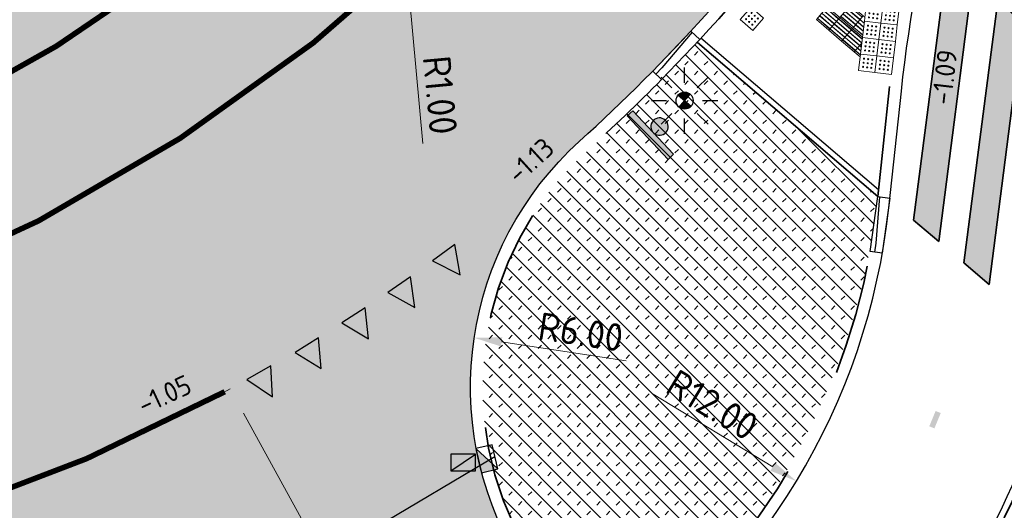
# Model space of a CAD drawing. Header units: metres. Extents: x -1 to 222837, y -2 to 853657.
# Tile 112 of 256: x 110927 to 110945, y 426761 to 426770. Entities that reach past the tile are written whole.
import ezdxf
from ezdxf.enums import TextEntityAlignment as Align

# ---------------------------------------------------------------- set-up
doc = ezdxf.new("R2010")
doc.units = ezdxf.units.M
doc.header["$XCLIPFRAME"] = 0
for name, pattern in [('1-1', [20, 10, -10]), ('RI-HWA_KOLKAANSLUITING', [4.3, 2.5, -1.8]), ('VH-AMSTELBAND', [30, 16, -4, 0, -2, 2, -2, 0, -4]), ('VH-BUSHALTEBAND', [4, 2, -2]), ('VH-OPSLUITBAND_100X200', [16, 8, -2, 4, -2]), ('VH-TROTTOIRBAND_130-150', [15, 5, -2, 2, -2, 2, -2])]:
    doc.linetypes.add(name, pattern=pattern)
for name, color, linetype in [('A-Maatvoering', 30, 'Continuous'), ('BORD-ZWART', 7, 'Continuous'), ('GreenToColour', 30, 'Continuous'), ('STEDIN BOVENGRONDS', 7, 'Continuous'), ('Verkeersbord', 7, 'Continuous'), ('Verloopband', 7, 'Continuous'), ('X-REF', 7, 'Continuous')]:
    doc.layers.add(name, color=color, linetype=linetype)
for name, color, linetype, lineweight in [('A-TXT-T25', 7, 'Continuous', 25), ('B-OI-RI-GWA_KOLK-S', 30, 'Continuous', 30), ('N-WE-GR-BEPLANTING-A', 92, 'Continuous', 18), ('N-WE-RI-HWA_KOLK-S', 150, 'Continuous', 25), ('N-WE-VH-KANTOPSLUITING_OPSLUITBAND-G', 7, 'Continuous', 25), ('N-WE-VH-KANTOPSLUITING_OPSLUITBAND_100X200-G VOETPAD', 150, 'VH-OPSLUITBAND_100X200', 35), ('N-WE-VH-KANTOPSLUITING_RWSBAND-G', 210, 'VH-TROTTOIRBAND_130-150', 35), ('N-WE-VH-KANTOPSLUITING_VERLAAGDE BAND', 30, 'VH-BUSHALTEBAND', 35), ('N-WE-VH-KANTOPSLUITING_VOORKANT OB 100X200', 7, 'Continuous', 25), ('N-WE-VH-KANTOPSLUITING_VOORKANT RIJWIELPADBAND', 7, 'Continuous', 25), ('N-WE-VH-KANTOPSLUITING_VOORKANT RWS-BAND', 7, 'Continuous', 25), ('N-WE-VH-Trottoirband 150x170', 60, 'VH-AMSTELBAND', 35), ('N-WE-VH-VERHARDING_ASFALT-A', 252, 'Continuous', 18), ('N-WE-VW-BLINDENGELEIDEROUTE-Geleidetegel_G', 30, 'Continuous', 18), ('N-WE-VW-BLINDENGELEIDEROUTE-noppentetegel_G', 30, 'Continuous', 18), ('N-WE-VW-MARKERING_DWARS-S', 7, 'Continuous', 25), ('N-WE-VW-MARKERING_DWARS_OVERSTEEK_VOETGANGERS-G', 7, 'Continuous', 35), ('N-WE-VW-MARKERING_LANGS-G', 7, 'Continuous', 35), ('SLD-n-wm_wegmarkering', 7, 'Continuous', 25), ('X-XX-AL-HOOGTELABEL-T25', 7, 'Continuous', 25)]:
    doc.layers.add(name, color=color, linetype=linetype, lineweight=lineweight)
doc.layers.add('N-WE-RI-HWA_KOLKAANSLUITING-G', color=7, linetype='RI-HWA_KOLKAANSLUITING', lineweight=25, true_color=0x0078f0)
doc.styles.add('NLCS-ISO', font='NLCS-ISO.ttf')
doc.styles.add('NLCS-ISO-ANNOTATIEF-T25', font='NLCS-ISO.ttf', dxfattribs={"height": 2.5})
doc.styles.add('NLCS-ISO-M1000-T25', font='NLCS-ISO.ttf')
doc.dimstyles.new('NLCS-ANNOTATIEF-T25-PIJL', dxfattribs={"dimtxt": 2.5, "dimasz": 2.5, "dimexe": 2, "dimexo": 2, "dimgap": 0.7, "dimtad": 1, "dimzin": 0, "dimdsep": 46, "dimtxsty": 'NLCS-ISO-ANNOTATIEF-T25', "dimcen": 0, "dimdle": 2, "dimclrd": 256, "dimclre": 256, "dimclrt": 256, "dimadec": 5, "dimazin": 0, "dimtfac": 1, "dimtofl": 0, "dimtmove": 1, "dimatfit": 0, "dimfxl": 2, "dimfxlon": 1, "dimtfillclr": 254, "dimtolj": 1, "dimtzin": 0, "dimlwd": 18, "dimlwe": 18, "dimarcsym": 0})
picture_1 = doc.add_image_def('image1.ecw', size_in_pixel=(400001, 250001))
picture_2 = doc.add_image_def('image2.ecw', size_in_pixel=(120000, 80000))

# ---------------------------------------------------------------- blocks, each defined once
blk = doc.blocks.new('N-SVW-MARKERING_DWARS_DRIEHOEK_50 50')
at = {"flags": 128}
blk.add_lwpolyline([(0.25, -0.25), (0.5, 0.25), (0, 0.25)], close=True, dxfattribs=at)
blk.add_solid([(0, 0.25), (0.5, 0.25), (0.25, -0.25), (0.5, 0.25)])
blk = doc.blocks.new('*D309')
at = {"layer": 'A-Maatvoering', "linetype": 'Continuous', "lineweight": 18, "transparency": 16777216}
for p, q in [((110931.196, 426763.027), (110930.845, 426762.835)), ((110931.437, 426762.589), (110934.809, 426756.455)), ((110935.05, 426756.017), (110934.7, 426755.824))]:
    blk.add_line(p, q, dxfattribs=at)
at = {"layer": 'A-Maatvoering', "transparency": 16777216}
for points in [[(110931.51, 426762.629), (110931.364, 426762.549), (110931.196, 426763.027)], [(110934.882, 426756.495), (110934.736, 426756.415), (110935.05, 426756.017)]]:
    blk.add_solid(points, dxfattribs=at)
at = {"layer": 'Defpoints', "color": 0, "transparency": 16777216}
for p in [(110931.26, 426763.063), (110935.114, 426756.052), (110935.05, 426756.017)]:
    blk.add_point(p, dxfattribs=at)
at = {"layer": 'A-Maatvoering', "transparency": 16777216, "insert": (110933.465, 426759.71), "char_height": 0.5, "attachment_point": 5, "rotation": 298.8023, "style": 'NLCS-ISO-ANNOTATIEF-T25'}
blk.add_mtext('\\A1;8.00', dxfattribs=at)
blk = doc.blocks.new('*D323')
at = {"layer": 'A-Maatvoering', "linetype": 'Continuous', "lineweight": 18, "transparency": 16777216}
blk.add_line((110938.356, 426763.536), (110936.101, 426763.875), dxfattribs=at)
at = {"layer": 'A-Maatvoering', "transparency": 16777216}
blk.add_solid([(110936.114, 426763.958), (110936.089, 426763.793), (110935.607, 426763.95)], dxfattribs=at)
at = {"layer": 'Defpoints', "color": 0, "transparency": 16777216}
for p in [(110935.607, 426763.95), (110941.54, 426763.057)]:
    blk.add_point(p, dxfattribs=at)
at = {"layer": 'A-Maatvoering', "transparency": 16777216, "insert": (110937.534, 426764.054), "char_height": 0.5, "attachment_point": 5, "rotation": 351.4421, "style": 'NLCS-ISO-ANNOTATIEF-T25'}
blk.add_mtext('\\A1;R6.00', dxfattribs=at)
blk = doc.blocks.new('30')
at = {"layer": 'SLD-n-wm_wegmarkering'}
blk.add_solid([(-0.15, -0.05), (-0.15, 0.05), (0.15, -0.05), (0.15, 0.05)], dxfattribs=at)
blk = doc.blocks.new('*U338')
at = {"layer": 'SLD-n-wm_wegmarkering'}
blk.add_blockref('30', (0.15, 0), dxfattribs=at)
blk = doc.blocks.new('*U339')
at = {"layer": 'SLD-n-wm_wegmarkering', "color": 0, "linetype": 'ByBlock', "lineweight": -2, "transparency": 16777216}
for p, rotation in [((110945.064, 426768.185), 83.88225960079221), ((110944.715, 426765.206), 80.06793280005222), ((110943.88, 426762.331), 67.56703545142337)]:
    blk.add_blockref('*U338', p, dxfattribs=dict(at, rotation=rotation))
blk = doc.blocks.new('B-SRI-KOLK_TROTTOIR-SO')
at = {"color": 0}
blk.add_line((-1.125, 0), (1.125, 1.5), dxfattribs=at)
blk.add_3dface([(-1.125, 0), (1.125, 0), (1.125, 1.5), (-1.125, 1.5)], dxfattribs=at)
blk = doc.blocks.new('verloopband')
at = {"layer": 'Verloopband', "flags": 128}
blk.add_lwpolyline([(0, 0.07), (1, 0.07), (1, -0.15), (0, -0.15)], close=True, dxfattribs=at)
blk.add_lwpolyline([(0, -0.119), (0.841, -0.071), (1, -0.071)], dxfattribs=at)
blk = doc.blocks.new('N-SRI-KOLK_TROTTOIR-SO')
blk.add_hatch(color=256).paths.add_polyline_path([(1.125, 1.5), (-1.125, 1.5), (-1.125, 0)])
blk.add_line((-1.125, 0), (1.125, 1.5))
at = {"flags": 128}
blk.add_lwpolyline([(-1.125, 0), (1.125, 0), (1.125, 1.5), (-1.125, 1.5)], close=True, dxfattribs=at)
blk = doc.blocks.new('*D1771')
at = {"layer": 'A-Maatvoering', "linetype": 'Continuous', "lineweight": 18, "transparency": 16777216}
blk.add_line((110938.842, 426762.928), (110941.005, 426761.617), dxfattribs=at)
at = {"layer": 'A-Maatvoering', "transparency": 16777216}
blk.add_solid([(110941.048, 426761.688), (110940.962, 426761.546), (110941.433, 426761.358)], dxfattribs=at)
at = {"layer": 'Defpoints', "color": 0, "transparency": 16777216}
for p in [(110931.171, 426767.578), (110941.433, 426761.358)]:
    blk.add_point(p, dxfattribs=at)
at = {"layer": 'A-Maatvoering', "transparency": 16777216, "insert": (110939.912, 426762.736), "char_height": 0.5, "attachment_point": 5, "rotation": 328.7796, "style": 'NLCS-ISO-ANNOTATIEF-T25'}
blk.add_mtext('\\A1;R12.00', dxfattribs=at)
blk = doc.blocks.new('nieuw verkeersbord')
at = {"layer": 'BORD-ZWART'}
h = blk.add_hatch(color=256, dxfattribs=at)
edge = h.paths.add_edge_path(flags=16)
edge.add_ellipse((0, 0), major_axis=(0.111, 0.111), ratio=1, start_angle=0, end_angle=360, ccw=False)
edge = h.paths.add_edge_path()
edge.add_line((-0.315, -0.464), (0.515, 0.223))
blk.add_hatch(color=256, dxfattribs=at).paths.add_polyline_path([(0.603, 0.117), (-0.228, -0.57), (-0.315, -0.464), (0.515, 0.223)])
blk.add_lwpolyline([(0.603, 0.117), (-0.228, -0.57), (-0.315, -0.464), (0.515, 0.223)], close=True, dxfattribs=at)
at = {"layer": 'BORD-ZWART', "extrusion": (0, 0, -1)}
blk.add_ellipse((0, 0), major_axis=(0.111, 0.111), ratio=1, start_param=-1.47675163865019, end_param=4.806433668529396, dxfattribs=at)
blk = doc.blocks.new('*D1817')
at = {"layer": 'A-TXT-T25', "linetype": 'Continuous', "lineweight": 18, "transparency": 16777216}
blk.add_line((110934.679, 426767.464), (110934.4, 426770.471), dxfattribs=at)
at = {"layer": 'A-TXT-T25', "transparency": 16777216}
blk.add_solid([(110934.483, 426770.479), (110934.317, 426770.463), (110934.353, 426770.969)], dxfattribs=at)
at = {"layer": 'Defpoints', "color": 0, "transparency": 16777216}
for p in [(110934.261, 426771.965), (110934.353, 426770.969)]:
    blk.add_point(p, dxfattribs=at)
at = {"layer": 'A-TXT-T25', "transparency": 16777216, "insert": (110934.99, 426768.337), "char_height": 0.5, "attachment_point": 5, "rotation": 275.3085, "style": 'NLCS-ISO-ANNOTATIEF-T25'}
blk.add_mtext('\\A1;R1.00', dxfattribs=at)
blk = doc.blocks.new('Lichtmast hergebruik')
h = blk.add_hatch(color=256)
h.dxf.hatch_style = 1
h.paths.add_polyline_path([(-0.583, 0.503), (0, 0), (0.503, 0.583, 0.414214)])
h = blk.add_hatch(color=256)
h.dxf.hatch_style = 1
h.paths.add_polyline_path([(0.583, -0.503), (0, 0), (-0.503, -0.583, 0.414214)])
for p, q in [((0, 1.625), (0, 3)), ((-2.121, 2.121), (-1.149, 1.149)), ((1.149, 1.149), (2.121, 2.121)), ((-3, 0), (-1.625, 0)), ((1.625, 0), (3, 0)), ((-2.121, -2.121), (-1.149, -1.149)), ((0, -3), (0, -1.625)), ((1.149, -1.149), (2.121, -2.121))]:
    blk.add_line(p, q)
at = {"flags": 128}
for points in [[(-0.583, 0.503), (0.583, -0.503)], [(-0.503, -0.583), (0.503, 0.583)]]:
    blk.add_lwpolyline(points, dxfattribs=at)
blk.add_circle((0, 0), 0.77)
at = {"style": 'NLCS-ISO'}
blk.add_attdef('TYPE', text='', height=1.8, dxfattribs=at).set_placement((0, 3), align=Align.BOTTOM_CENTER)
blk = doc.blocks.new('Noppentegel')
at = {"layer": 'N-WE-VW-BLINDENGELEIDEROUTE-noppentetegel_G', "transparency": 33554585, "flags": 128}
blk.add_lwpolyline([(0, 0.3), (0.3, 0.3), (0.3, 0), (0, 0)], close=True, dxfattribs=at)
at = {"layer": 'N-WE-VW-BLINDENGELEIDEROUTE-noppentetegel_G', "transparency": 33554585}
for centre in [(0.075, 0.225), (0.15, 0.225), (0.225, 0.225), (0.075, 0.15), (0.075, 0.075), (0.15, 0.15), (0.15, 0.075), (0.225, 0.15), (0.225, 0.075)]:
    blk.add_circle(centre, 0.01, dxfattribs=at)
blk = doc.blocks.new('Geleidetegel')
at = {"layer": 'N-WE-VW-BLINDENGELEIDEROUTE-Geleidetegel_G', "transparency": 33554585, "flags": 128}
for points in [[(0, 0.3), (0.3, 0.3), (0.3, 0), (0, 0)], [(0.032, 0.292), (0.028, 0.292), (0.028, 0.008), (0.032, 0.008)], [(0.092, 0.292), (0.088, 0.292), (0.088, 0.008), (0.092, 0.008)], [(0.152, 0.292), (0.148, 0.292), (0.148, 0.008), (0.152, 0.008)], [(0.212, 0.292), (0.208, 0.292), (0.208, 0.008), (0.212, 0.008)], [(0.272, 0.292), (0.268, 0.292), (0.268, 0.008), (0.272, 0.008)]]:
    blk.add_lwpolyline(points, close=True, dxfattribs=at)

msp = doc.modelspace()

# ---------------------------------------------------------------- hatches: boundary and pattern name
at = {"layer": 'GreenToColour', "transparency": 33554559}
h = msp.add_hatch(dxfattribs=at)
h.set_pattern_fill('AGR-PLANTGATVERBETERING_02', color=256, style=0, pattern_type=2)
h.set_pattern_definition([(135, (106543.32906, 432801.75638), (-0.176776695, -0.176776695), []), (45, (106543.32906, 432801.91638), (-0.176776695, 0.176776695), [0.09, -0.16])])
edge = h.paths.add_edge_path()
edge.add_line((110936.5823, 426760.0856), (110937.9222, 426757.8495))
edge.add_arc((110930.5177, 426767.8714), 12.4605, 306.45858, 353.68568)
edge.add_line((110942.9026, 426766.5009), (110939.6406, 426769.2877))
edge.add_arc((110909.932, 426797.388), 40.8929, 312.26506, 316.59357, ccw=False)
edge.add_arc((110941.5402, 426763.0567), 5.78, 135.25472, 210.93314)
at = {"layer": 'N-WE-GR-BEPLANTING-A', "transparency": 33554687}
for points in [[(110944.0053, 426765.6904), (110944.6161, 426770.4296), (110944.1619, 426770.8175), (110943.5512, 426766.0784)], [(110944.0053, 426765.6904), (110944.6161, 426770.4296), (110944.1619, 426770.8175), (110943.5512, 426766.0784)], [(110944.4595, 426765.3024), (110945.0702, 426770.0416), (110945.5243, 426769.6536), (110944.9136, 426764.9145)], [(110944.4595, 426765.3024), (110945.0702, 426770.0416), (110945.5243, 426769.6536), (110944.9136, 426764.9145)]]:
    msp.add_hatch(color=7, dxfattribs=at).paths.add_polyline_path(points)
at = {"layer": 'N-WE-VH-VERHARDING_ASFALT-A', "transparency": 33554559}
h = msp.add_hatch(dxfattribs=at)
h.set_pattern_fill('AVH-ASFALT_LAAG2-D', color=256, scale=20, style=0, pattern_type=2)
h.set_pattern_definition([(45, (107770.70876, 433861.11063), (-0.282842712, 0.282842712), []), (45, (107770.94876, 433861.11063), (-0.282842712, 0.282842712), [0.2, -0.1])])
edge = h.paths.add_edge_path(flags=16)
edge.add_arc((110933.9354, 426772.3446), 1, 132.04717, 220.58725, ccw=False)
edge.add_arc((110907.648, 426801.4914), 38.25, 312.04717, 314.0851)
edge.add_line((110934.2596, 426774.0161), (110936.1654, 426772.388))
edge.add_arc((110912.484, 426796.2332), 33.6066, 311.90637, 314.80252, ccw=False)
edge.add_arc((110934.2608, 426771.9647), 1, 220.58725, 312.02881, ccw=False)
edge.add_line((110933.5014, 426771.3141), (110933.176, 426771.6939))
edge = h.paths.add_edge_path(flags=16)
edge.add_arc((110950.2379, 426767.3581), 16.3582, 138.31017, 144.10858, ccw=False)
edge.add_arc((110907.4289, 426801.6064), 38.4973, 322.62598, 323.6868)
edge.add_arc((110907.4289, 426801.6064), 38.4973, 323.6868, 334.75228)
edge.add_arc((110992.5013, 426761.6303), 55.4996, 139.60155, 154.8854, ccw=False)
edge.add_line((110950.2353, 426797.5996), (110951.0374, 426797.2753))
edge.add_arc((110978.96, 426779.2145), 33.2545, 147.10467, 154.9795)
edge.add_line((110948.8262, 426793.2793), (110944.5101, 426784.1203))
edge.add_arc((110907.5065, 426801.5676), 40.9105, 323.5955, 334.75604, ccw=False)
edge.add_arc((110941.6354, 426775.8822), 1.8497, 130.53761, 155.53222)
edge.add_arc((110908.6279, 426802.7131), 40.75, 319.85884, 320.236, ccw=False)
edge.add_arc((110929.1475, 426785.2588), 13.8118, 318.89546, 320.33449, ccw=False)
edge.add_arc((110899.869, 426810.324), 52.3534, 318.10536, 319.29137, ccw=False)
edge.add_line((110938.8396, 426775.3643), (110936.9856, 426776.9482))
h.paths.add_polyline_path([(110936.7611, 426776.6788), (110936.9888, 426776.9454), (110938.8396, 426775.3643), (110938.2438, 426774.6696), (110937.8604, 426774.2323), (110937.2863, 426773.5913), (110936.612, 426772.8589), (110936.1654, 426772.388), (110934.2596, 426774.0161), (110934.8306, 426774.5746), (110935.3267, 426775.082), (110935.8488, 426775.6657), (110936.2701, 426776.1091)], flags=16)
edge = h.paths.add_edge_path(flags=16)
edge.add_arc((110914.5709, 426763.2711), 0.7579, 271.39917, 366.13956)
edge.add_arc((110914.5747, 426763.2646), 0.7548, 6.66309, 98.60534)
edge.add_arc((110906.1135, 426817.2181), 53.8581, 271.51315, 278.91705, ccw=False)
edge.add_line((110907.5357, 426763.3787), (110907.4867, 426763.3774))
edge.add_line((110907.4867, 426763.3774), (110907.468, 426763.377))
edge.add_arc((110907.473, 426763.1704), 0.2067, 91.38687, 177.95107)
edge.add_line((110907.2664, 426763.1777), (110907.265, 426763.1395))
edge.add_arc((110907.4716, 426763.1321), 0.2067, 177.95107, 262.77486)
edge.add_line((110907.4456, 426762.9271), (110907.943, 426762.864))
edge.add_arc((110913.5347, 426805.6966), 43.196, 262.56222, 271.39917)
edge = h.paths.add_edge_path()
edge.add_line((110940.3877, 426770.4607), (110942.929, 426775.478))
edge.add_line((110942.929, 426775.478), (110946.233, 426782.009))
edge.add_line((110946.233, 426782.009), (110950.625, 426790.714))
edge.add_line((110950.625, 426790.714), (110950.6843, 426790.8307))
edge.add_line((110950.6843, 426790.8307), (110950.745, 426790.9467))
edge.add_line((110950.745, 426790.9467), (110950.807, 426791.062))
edge.add_line((110950.807, 426791.062), (110950.87, 426791.1761))
edge.add_line((110950.87, 426791.1761), (110950.9344, 426791.2894))
edge.add_line((110950.9344, 426791.2894), (110951, 426791.402))
edge.add_line((110951, 426791.402), (110951.551, 426792.233))
edge.add_line((110951.551, 426792.233), (110953.363, 426794.98))
edge.add_line((110953.363, 426794.98), (110953.5449, 426795.2609))
edge.add_line((110953.5449, 426795.2609), (110953.7229, 426795.5442))
edge.add_line((110953.7229, 426795.5442), (110953.897, 426795.83))
edge.add_line((110953.897, 426795.83), (110954.0277, 426796.0506))
edge.add_line((110954.0277, 426796.0506), (110952.1898, 426796.8041))
edge.add_line((110952.1898, 426796.8041), (110946.6135, 426799.09))
edge.add_arc((110991.2398, 426765.2596), 56, 142.8349, 154.34113)
edge.add_arc((110904.7065, 426806.8288), 40, 271.48748, 334.34113, ccw=False)
edge.add_line((110905.7449, 426766.8422), (110905.0283, 426760.0378))
edge.add_line((110905.0283, 426760.0378), (110912.2932, 426759.2727))
edge.add_line((110912.2932, 426759.2727), (110912.8173, 426759.2218))
edge.add_arc((110915.6969, 426791.594), 32.5, 264.9168, 277.07906)
edge.add_line((110919.7022, 426759.3417), (110921.8882, 426759.6892))
edge.add_arc((110923.7932, 426749.8723), 10, 30.93315, 100.98209, ccw=False)
edge.add_line((110932.3709, 426755.0127), (110932.5823, 426754.66))
edge.add_line((110932.5823, 426754.66), (110932.5827, 426754.6602))
edge.add_line((110932.5827, 426754.6602), (110937.8437, 426757.5527))
edge.add_line((110937.8437, 426757.5527), (110936.3935, 426759.9725))
edge.add_arc((110941.5402, 426763.0567), 6, 132.16386, 210.93315, ccw=False)
edge.add_arc((110915.6969, 426791.594), 32.5, 312.16386, 319.43914)
edge = h.paths.add_edge_path(flags=0)
edge.add_arc((110914.5747, 426763.2646), 0.7548, 6.66332, 98.65132)
edge.add_arc((110906.1135, 426817.2181), 53.8581, 278.91641, 278.91705)
edge.add_arc((110914.5747, 426763.2646), 0.7548, 6.66309, 98.60534, ccw=False)
edge = h.paths.add_edge_path(flags=0)
edge.add_arc((110914.5443, 426763.2626), 0.5478, 7.87563, 99.66476)
edge.add_arc((110907.5759, 426802.2791), 39.0862, 280.13283, 280.13309)
edge.add_arc((110914.5443, 426763.2626), 0.5478, 7.87548, 99.64614, ccw=False)

# ---------------------------------------------------------------- linework, layer by layer
at = {"layer": 'N-WE-RI-HWA_KOLKAANSLUITING-G', "flags": 128}
msp.add_lwpolyline([(110935.9808, 426761.7984), (110929.3174, 426757.8457), (110928.288, 426757.11)], dxfattribs=at)
at = {"layer": 'N-WE-VH-KANTOPSLUITING_OPSLUITBAND-G', "flags": 128}
msp.add_lwpolyline([(110942.9155, 426766.6214), (110939.7055, 426769.3637)], dxfattribs=at)
at = {"layer": 'N-WE-VH-KANTOPSLUITING_OPSLUITBAND_100X200-G VOETPAD', "flags": 128}
msp.add_lwpolyline([(110941.7006, 426753.5755, 0.2077202), (110948.5908, 426765.7108), (110948.817, 426767.8214, -0.0835951), (110950.5647, 426774.0494), (110954.017, 426781.3754)], format="xyb", dxfattribs=at)
msp.add_lwpolyline([(110942.9026, 426766.5009), (110939.6406, 426769.2877)], dxfattribs=at)
at = {"layer": 'N-WE-VH-KANTOPSLUITING_RWSBAND-G', "flags": 128}
for points in [[(110844.5228, 426773.1666), (110847.5285, 426772.8501), (110900.5404, 426767.2675, 0.2021934), (110930.1228, 426776.2271, 0.2021934)], [(110937.9234, 426757.8477), (110936.5823, 426760.0856, -0.3579007), (110937.6603, 426767.341, 0.0141131), (110938.9936, 426768.6188, 0.0141131)], [(110937.8904, 426757.9026, 0.1994028), (110942.7676, 426765.51, 0.1994028)]]:
    msp.add_lwpolyline(points, format="xyb", dxfattribs=at)
at = {"layer": 'N-WE-VH-KANTOPSLUITING_VERLAAGDE BAND', "flags": 128}
for points in [[(110939.6848, 426769.3414, 0.0315391), (110942.258, 426772.4893)], [(110942.9026, 426766.5009), (110943.1097, 426768.4331, -0.0282932), (110943.5856, 426771.3098, -0.0275552)]]:
    msp.add_lwpolyline(points, format="xyb", dxfattribs=at)
at = {"layer": 'N-WE-VH-KANTOPSLUITING_VOORKANT OB 100X200', "flags": 128}
msp.add_lwpolyline([(110941.6108, 426753.6331, 0.208277), (110948.4914, 426765.7214), (110948.7176, 426767.832, -0.0835951), (110950.4742, 426774.092), (110953.9266, 426781.418)], format="xyb", dxfattribs=at)
at = {"layer": 'N-WE-VH-KANTOPSLUITING_VOORKANT RIJWIELPADBAND', "flags": 128}
msp.add_lwpolyline([(110939.8956, 426754.7668, 0.2199805), (110946.5823, 426765.9261), (110946.8085, 426768.0367, -0.0835951), (110948.7374, 426774.9104), (110952.1898, 426782.2365)], format="xyb", dxfattribs=at)
at = {"layer": 'N-WE-VH-KANTOPSLUITING_VOORKANT RWS-BAND', "flags": 128}
for points in [[(110847.5055, 426772.6313), (110900.5174, 426767.0487, 0.3169914), (110940.7621, 426789.5083, -0.3166094), (110997.0273, 426820.9597), (111007.4046, 426819.8815), (111027.4729, 426817.7963), (111088.029, 426811.5043, -0.1033162), (111116.0716, 426802.539, -0.0084798), (111118.167, 426801.3049, -0.0291658), (111124.3225, 426797.1573, -0.1114675), (111143.6689, 426772.0344), (111148.6442, 426761.3052), (111155.0361, 426750.4923), (111159.5907, 426740.6704), (111167.1636, 426724.3397), (111170.9843, 426716.1004), (111194.9636, 426664.3897), (111198.9736, 426655.7422), (111206.8489, 426638.7594, 0.0606981), (111213.6256, 426627.8404, 0.0298473), (111217.9876, 426622.4097, 0.0606981), (111227.1879, 426613.4374), (111238.6806, 426604.6715)], [(110937.8216, 426757.5897), (110936.3935, 426759.9725, -0.3579007), (110937.5126, 426767.5041, 0.0989507), (110945.0961, 426777.7398), (110950.136, 426788.4348, -0.124258), (110962.5629, 426803.5645, -0.1869981), (111000.9125, 426814.0211), (111013.5767, 426812.7052), (111013.3714, 426810.7291, -0.4293798), (111012.7969, 426810.2868, -0.029478), (111011.5828, 426810.5506, 0.0684492), (110995.467, 426813.315, 0.1614661), (110963.1568, 426802.76, 0.124258), (110951.0406, 426788.0085), (110949.0237, 426783.7285)], [(110937.8216, 426757.5897, 0.2227166), (110943.1022, 426766.2991), (110943.3285, 426768.4097, -0.0835951), (110945.5713, 426776.4024), (110949.0237, 426783.7285)]]:
    msp.add_lwpolyline(points, format="xyb", dxfattribs=at)
at = {"layer": 'N-WE-VH-Trottoirband 150x170', "ltscale": 0.6, "flags": 128}
msp.add_lwpolyline([(110939.9631, 426754.6677, 0.1671024), (110946.0431, 426762.8038, 0.1671024)], format="xyb", dxfattribs=at)
at = {"layer": 'N-WE-VW-BLINDENGELEIDEROUTE-Geleidetegel_G', "transparency": 33554585, "flags": 128}
for points in [[(110942.6678, 426769.7441), (110942.6384, 426769.7692), (110942.4436, 426769.5411), (110942.6253, 426769.3859)], [(110942.6293, 426769.4193), (110942.4679, 426769.5572), (110942.4705, 426769.5603), (110942.6298, 426769.4241)], [(110942.6378, 426769.491), (110942.5068, 426769.6028), (110942.5094, 426769.6059), (110942.6383, 426769.4958)], [(110942.6463, 426769.5626), (110942.5458, 426769.6485), (110942.5484, 426769.6515), (110942.6468, 426769.5674)], [(110942.6548, 426769.6343), (110942.5848, 426769.6941), (110942.5874, 426769.6971), (110942.6553, 426769.6391)], [(110942.6253, 426769.3859), (110942.4436, 426769.5411), (110942.2487, 426769.313), (110942.4768, 426769.1182), (110942.6123, 426769.2768)], [(110942.6207, 426769.3477), (110942.4289, 426769.5116), (110942.4315, 426769.5146), (110942.6213, 426769.3525)], [(110942.6123, 426769.2768), (110942.4768, 426769.1182), (110942.5827, 426769.0277)], [(110942.6037, 426769.2044), (110942.579, 426769.2255), (110942.5816, 426769.2285), (110942.6043, 426769.2092)], [(110942.5867, 426769.0611), (110942.5011, 426769.1343), (110942.5037, 426769.1373), (110942.5873, 426769.0659)], [(110942.5952, 426769.1328), (110942.5401, 426769.1799), (110942.5427, 426769.1829), (110942.5958, 426769.1375)]]:
    msp.add_lwpolyline(points, dxfattribs=at)
for points in [[(110942.5305, 426769.1933), (110942.5279, 426769.1903), (110942.312, 426769.3747), (110942.3146, 426769.3778)], [(110942.5695, 426769.2389), (110942.5669, 426769.2359), (110942.3509, 426769.4204), (110942.3535, 426769.4234)], [(110942.6084, 426769.2845), (110942.6058, 426769.2815), (110942.3899, 426769.466), (110942.3925, 426769.469)], [(110942.4915, 426769.1477), (110942.4889, 426769.1446), (110942.273, 426769.3291), (110942.2756, 426769.3322)]]:
    msp.add_lwpolyline(points, close=True, dxfattribs=at)
at = {"layer": 'N-WE-VW-MARKERING_DWARS_OVERSTEEK_VOETGANGERS-G', "flags": 128}
msp.add_lwpolyline([(110944.0053, 426765.6904), (110944.6161, 426770.4296), (110944.1619, 426770.8175), (110943.5512, 426766.0784), (110944.0053, 426765.6904)], dxfattribs=at)
msp.add_lwpolyline([(110944.4595, 426765.3024), (110945.0702, 426770.0416), (110945.5243, 426769.6536), (110944.9136, 426764.9145)], close=True, dxfattribs=at)
at = {"layer": 'N-WE-VW-MARKERING_LANGS-G', "linetype": '1-1', "ltscale": 0.5, "flags": 128}
msp.add_lwpolyline([(110933.2657, 426773.0871, 0.1, 0.1, -0.1260075), (110916.0728, 426764.3326, 0.1, 0.1, -0.0082488), (110914.8164, 426764.073, 0, 0, 0)], format="xyseb", dxfattribs=at)
at = {"layer": 'N-WE-VW-MARKERING_LANGS-G', "linetype": '1-1', "ltscale": 0.5, "const_width": 0.1, "flags": 128}
for points in [[(110934.9303, 426771.2219, -0.1657115), (110916.4654, 426762.6612, -0.0000159), (110916.4634, 426762.661, -0.0119265), (110914.9636, 426762.5381, -0.0119265)], [(110931.0971, 426762.9744, -0.0640523), (110923.3528, 426760.0086, -0.0496444)]]:
    msp.add_lwpolyline(points, format="xyb", dxfattribs=at)

# ---------------------------------------------------------------- block references
at = {"layer": 'B-OI-RI-GWA_KOLK-S', "xscale": 0.1999999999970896, "yscale": 0.1999999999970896, "zscale": 0.1999999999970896}
msp.add_blockref('B-SRI-KOLK_TROTTOIR-SO', (110935.408, 426761.546, -1.229), dxfattribs=at)
msp.add_blockref('B-SRI-KOLK_TROTTOIR-SO', (110935.408, 426761.546, -1.229), dxfattribs=at)
at = {"layer": 'N-WE-RI-HWA_KOLK-S', "xscale": 0.2, "yscale": 0.2, "zscale": 0.2, "rotation": 103.360152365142}
msp.add_blockref('N-SRI-KOLK_TROTTOIR-SO', (110935.9808, 426761.7984), dxfattribs=at)
at = {"layer": 'N-WE-VW-BLINDENGELEIDEROUTE-Geleidetegel_G', "xscale": -1, "rotation": 229.4931021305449}
for p in [(110941.7925, 426769.7027), (110942.2155, 426769.736), (110942.0206, 426769.5079)]:
    msp.add_blockref('Geleidetegel', p, dxfattribs=at)
at = {"layer": 'N-WE-VW-BLINDENGELEIDEROUTE-noppentetegel_G', "xscale": -1}
for p, rotation in [((110940.4161, 426769.7012), 228.6166215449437), ((110942.6595, 426769.6743), 263.2287134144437), ((110942.9574, 426769.6389), 263.2287134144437), ((110942.6242, 426769.3764), 263.2287134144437), ((110942.9221, 426769.341), 263.2287134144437), ((110942.5888, 426769.0785), 263.2287134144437), ((110942.8867, 426769.0431), 263.2287134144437), ((110942.5534, 426768.7806), 263.2287134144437), ((110942.8513, 426768.7452), 263.2287134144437)]:
    msp.add_blockref('Noppentegel', p, dxfattribs=dict(at, rotation=rotation))
at = {"layer": 'N-WE-VW-MARKERING_DWARS-S'}
for p, rotation in [((110935.0007, 426765.1379), 36.48652113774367), ((110934.1856, 426764.562), 34.64053344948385), ((110933.3486, 426764.0081), 32.70290670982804), ((110932.4992, 426763.4738), 31.57148199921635), ((110931.6215, 426762.9763), 29.5359030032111)]:
    msp.add_blockref('N-SVW-MARKERING_DWARS_DRIEHOEK_50 50', p, dxfattribs=dict(at, rotation=rotation))
at = {"layer": 'SLD-n-wm_wegmarkering'}
msp.add_blockref('*U339', (0, 0), dxfattribs=at)
at = {"layer": 'STEDIN BOVENGRONDS', "color": 1, "xscale": 0.2, "yscale": 0.2, "zscale": 0.2}
msp.add_blockref('Lichtmast hergebruik', (110939.4106, 426768.2359), dxfattribs=at)
at = {"layer": 'Verkeersbord', "rotation": 273.5265625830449}
msp.add_blockref('nieuw verkeersbord', (110938.9572, 426767.7673, -6.4024), dxfattribs=at)
at = {"layer": 'Verloopband'}
for p, rotation in [((110939.6343, 426769.3898), 226.2646542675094), ((110943.0512, 426766.4804), 262.1181052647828)]:
    msp.add_blockref('verloopband', p, dxfattribs=dict(at, rotation=rotation))

# ---------------------------------------------------------------- texts
at = {"layer": 'X-XX-AL-HOOGTELABEL-T25', "char_height": 0.36, "attachment_point": 1, "style": 'NLCS-ISO-M1000-T25'}
for s, insert, rotation in [('\\pt0.72;-1.09', (110943.8705, 426768.1884), 83.28519), ('\\pt0.72;-1.13', (110936.1635, 426766.9759), 42.2893), ('\\pt0.72;-1.05', (110929.4821, 426762.8773, 1.123), 24.89063)]:
    msp.add_mtext_dynamic_manual_height_columns(s, width=2.935624, gutter_width=2.5, heights=[0], dxfattribs=dict(at, insert=insert, rotation=rotation))

# ---------------------------------------------------------------- dimensions: what is measured, and where the dimension line sits
at = {"layer": 'A-Maatvoering'}
for center, mpoint, picture, middle in [((110931.1706, 426767.5779), (110941.4327, 426761.3579), '*D1771', (110939.7095, 426762.4024)), ((110941.5402, 426763.0567, -0.01), (110935.607, 426763.9495, -0.01), '*D323', (110937.4759, 426763.6683, -0.01))]:
    dim = msp.add_radius_dim(center=center, mpoint=mpoint, dimstyle='NLCS-ANNOTATIEF-T25-PIJL', dxfattribs=at)
    dim.commit()
    dim.dimension.update_dxf_attribs({"geometry": picture, "text_midpoint": middle, "dimtype": 164})
dim = msp.add_aligned_dim(p1=(110931.2599, 426763.0625, -0.23), p2=(110935.1142, 426756.0521, -0.23), distance=-0.073, dimstyle='NLCS-ANNOTATIEF-T25-PIJL', dxfattribs=at)
dim.commit()
dim.dimension.update_dxf_attribs({"geometry": '*D309', "text_midpoint": (110933.4648, 426759.71, -0.23)})
at = {"layer": 'A-TXT-T25'}
dim = msp.add_radius_dim(center=(110934.2608, 426771.9647, -0.1), mpoint=(110934.3534, 426770.969, -0.1), dimstyle='NLCS-ANNOTATIEF-T25-PIJL', dxfattribs=at)
dim.commit()
dim.dimension.update_dxf_attribs({"geometry": '*D1817', "text_midpoint": (110934.6013, 426768.3005, -0.1), "dimtype": 164})

# ---------------------------------------------------------------- pictures from other files: only their frames are drawn
at = {"layer": 'X-REF'}
image = msp.add_image(picture_1, insert=(100000.0001, 424999.9001), size_in_units=(40000, 25000.0375), dxfattribs=at)
image.set_boundary_path([(93497.8255, 208977.5368), (156894.5073, 250000.5)])
image = msp.add_image(picture_2, insert=(109499.5231, 424999.9595), size_in_units=(6001.8618, 4001.2412), dxfattribs=at)
image.dxf.flags = 7

doc.saveas('drawing.dxf')
